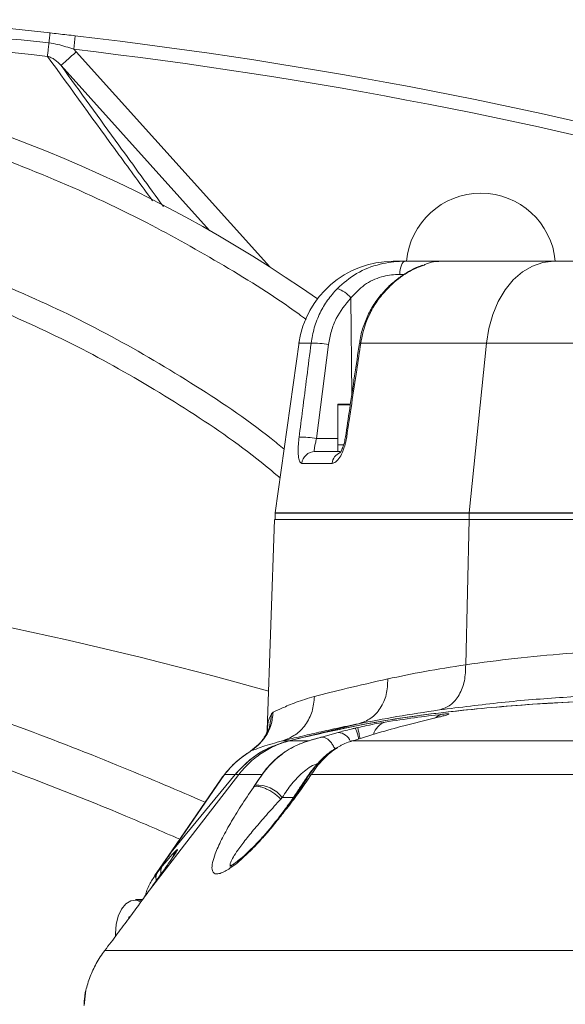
# Model space of a CAD drawing. Header units: millimetres. Extents: x 19214 to 26510, y -7957 to -532.
# Tile 27 of 150: x 21980 to 22060, y -5341 to -5196. Entities that reach past the tile are written whole.
import ezdxf

# ---------------------------------------------------------------- set-up
doc = ezdxf.new("R2010")
doc.units = ezdxf.units.MM
doc.header["$LTSCALE"] = 0.3175
doc.layers.add('1轮廓实线层', color=7, linetype='Continuous', lineweight=18)
doc.layers.add('7标注层', color=4, linetype='Continuous', lineweight=13)
doc.styles.add('标准汉字', font='gbenor.shx', dxfattribs={"bigfont": 'gbcbig.shx'})
doc.dimstyles.new('M1：18', dxfattribs={"dimscale": 18, "dimtxt": 3.5, "dimasz": 2.5, "dimexe": 2, "dimexo": 0, "dimgap": 1.5, "dimtad": 1, "dimdec": 1, "dimdsep": 46, "dimtxsty": '标准汉字', "dimcen": 5, "dimdle": 5, "dimclrd": 1, "dimclre": 1, "dimclrt": 256, "dimadec": 4, "dimazin": 2, "dimtfac": 1, "dimtdec": 1, "dimtmove": 0, "dimatfit": 3, "dimfxl": 1, "dimtolj": 1, "dimarcsym": 0})

# ---------------------------------------------------------------- blocks, each defined once
blk = doc.blocks.new('*D28')
at = {"layer": '7标注层', "color": 1, "lineweight": -2, "ltscale": 10, "transparency": 16777216}
blk.add_line((23129.59, -5056.03), (23514.89, -4946.81), dxfattribs=at)
at = {"layer": '7标注层', "color": 1, "transparency": 16777216}
blk.add_solid([(23516.93, -4954.03), (23512.84, -4939.6), (23558.18, -4934.54)], dxfattribs=at)
at = {"layer": 'Defpoints', "color": 0, "transparency": 16777216}
for p in [(23558.18, -4934.54), (21908.02, -5402.32)]:
    blk.add_point(p, dxfattribs=at)
at = {"layer": '7标注层', "transparency": 16777216, "insert": (23238.11, -4964.47), "char_height": 63, "attachment_point": 5, "rotation": 15.8268, "style": '标准汉字'}
blk.add_mtext('\\A1;R1715.2', dxfattribs=at)

msp = doc.modelspace()

# ---------------------------------------------------------------- linework, layer by layer
at = {"layer": '1轮廓实线层', "ltscale": 10}
for p, q in [((21988.1, -5200.141), (21988.33, -5198.154)), ((21988.1, -5200.141), (21988.462, -5200.514)), ((21988.462, -5200.514), (22016.94, -5232.142)), ((22008.096, -5226.795), (21986.237, -5202.518)), ((22036.898, -5231.322), (22042.091, -5231.322)), ((22058.729, -5231.322), (22082.601, -5231.322)), ((22036.75, -5233.253), (22036.067, -5233.253)), ((22028.863, -5236.71), (22029.019, -5250.93)), ((22021.257, -5243.224), (22017.732, -5268.303)), ((22025.6, -5243.582), (22023.838, -5257.392)), ((22046.315, -5268.303), (22048.819, -5243.374)), ((22072.694, -5243.374), (22048.819, -5243.374)), ((22026.944, -5252.422), (22026.944, -5258.322)), ((22028.735, -5252.422), (22026.944, -5252.422)), ((22027.044, -5252.322), (22028.792, -5252.322)), ((22023.838, -5257.392), (22026.944, -5257.392)), ((22026.944, -5258.322), (22026.944, -5259.322)), ((22026.944, -5258.322), (22027.76, -5258.322)), ((22027.774, -5258.322), (22026.944, -5258.322)), ((22027.175, -5259.322), (22026.944, -5259.322)), ((22017.732, -5268.381), (22017.732, -5269.322)), ((22083.304, -5268.303), (22046.315, -5268.303)), ((22046.315, -5269.322), (22046.315, -5268.381)), ((22083.304, -5268.381), (22046.315, -5268.381)), ((22017.661, -5269.322), (22016.579, -5300.288)), ((22045.783, -5290.663), (22046.315, -5269.322)), ((22083.304, -5269.322), (22046.315, -5269.322)), ((22017.444, -5297.639), (22017.187, -5297.899)), ((22030.026, -5299.35), (22020.527, -5301.658)), ((22024.399, -5301.353), (22026.998, -5300.628)), ((22029.676, -5299.949), (22028.91, -5300.142)), ((22029.51, -5300), (22029.917, -5299.906)), ((22029.917, -5299.907), (22029.676, -5299.949)), ((22019.741, -5301.857), (22018.814, -5301.857)), ((22019.286, -5302.038), (22019.741, -5301.857)), ((22019.741, -5301.857), (22020.527, -5301.658)), ((22019.79, -5301.857), (22019.741, -5301.857)), ((22020.527, -5301.658), (22019.79, -5301.857)), ((22024.399, -5301.353), (22022.654, -5301.857)), ((22014.048, -5303.453), (22014.081, -5303.422)), ((22012.387, -5306.807), (21999.226, -5323.854)), ((22002.435, -5318.247), (22011.85, -5306.807)), ((22010.285, -5306.807), (22002.435, -5318.247)), ((22011.85, -5306.807), (22010.285, -5306.807)), ((22012.387, -5306.807), (22011.85, -5306.807)), ((22014.562, -5308.668), (22015.818, -5306.807)), ((22009.809, -5307.446), (22001.984, -5318.849)), ((22014.534, -5308.711), (22014.562, -5308.668)), ((22014.563, -5308.668), (22014.774, -5308.363)), ((22018.784, -5310.196), (22018.573, -5310.428)), ((22018.784, -5310.196), (22020.422, -5310.196)), ((22018.925, -5312.307), (22019.074, -5312.27)), ((22002.435, -5318.247), (22000.46, -5321.126)), ((22002.017, -5318.859), (22002.435, -5318.247)), ((22002.435, -5318.247), (22002.03, -5318.879)), ((22001.99, -5318.841), (21999.998, -5321.743)), ((22000.46, -5321.126), (22001.175, -5320.256)), ((21998.249, -5325.196), (21997.189, -5325.196)), ((21996.268, -5327.719), (21996.153, -5328.058)), ((21994.228, -5330.196), (21994.237, -5330.59)), ((21989.883, -5338.56), (21989.628, -5340.775))]:
    msp.add_line(p, q, dxfattribs=at)
at = {"layer": '1轮廓实线层', "lineweight": 20, "ltscale": 10}
for points in [[(22036.898, -5231.322), (22036.74, -5231.359), (22036.587, -5231.468), (22036.445, -5231.645), (22036.321, -5231.884), (22036.217, -5232.175), (22036.138, -5232.509), (22036.088, -5232.872), (22036.067, -5233.253)], [(22058.729, -5231.322), (22057.144, -5231.499), (22055.6, -5232.024), (22054.134, -5232.885), (22052.784, -5234.06), (22051.585, -5235.519), (22050.565, -5237.226), (22049.752, -5239.136), (22049.165, -5241.203), (22048.819, -5243.374)], [(22034.408, -5235.211), (22034.291, -5235.209), (22034.252, -5235.232)], [(22028.09, -5257.168), (22028.09, -5257.167), (22028.137, -5257.169), (22028.268, -5257.184)], [(22021.526, -5308.571), (22021.62, -5308.465), (22021.804, -5308.361)], [(22000.016, -5321.869), (22000.46, -5321.126), (22000.46, -5321.126)], [(21997.998, -5325.536), (21997.305, -5325.307), (21996.522, -5325.398), (21995.783, -5325.845), (21995.142, -5326.615), (21994.647, -5327.65), (21994.335, -5328.874), (21994.228, -5330.196)], [(21997.189, -5325.196), (21997.39, -5325.207), (21998.042, -5325.411)]]:
    msp.add_lwpolyline(points, dxfattribs=at)
for centre, radius, start, end in [((21908.165, -5889.522), 696, 83.694065, 87.306224), ((21908.165, -5889.522), 694.519, 83.694066, 87.306224), ((21908.165, -5889.522), 692.536, 83.694064, 96.305936), ((21908.165, -5889.522), 696, 74.660259, 83.385986), ((21908.165, -5889.522), 694, 74.660259, 83.385986), ((21908.016, -5402.322), 202.054, 54.98275, 80.7931), ((22048.016, -5232.322), 11, 5.21591, 174.78409), ((22035.1, -5245.322), 14, 89.99199, 171.96262), ((22025.963, -5238.845), 3.601, 36.36894, 75.69631), ((22023.318, -5255.76), 12.39, 79.38641, 91.34623), ((22030.183, -5243.985), 0.629, 76.3654, 93.24779), ((22027.044, -5252.422), 0.1, 90, 180), ((22021.545, -5269.718), 12.537, 79.45859, 91.2635), ((22023.598, -5261.284), 1.962, 90.70654, 172.97962), ((22028.085, -5261.264), 1.975, 113.65002, 173.59391), ((21851.26, -5884.755), 612.973, 74.332157, 90.875987), ((22042.787, -5300.025), 2.113, 102.41735, 132.00338), ((22034.623, -5301.453), 2.445, 106.37963, 167.46126), ((22026.85, -5302.745), 2.123, 22.13873, 86.00441), ((22014.981, -5313.214), 4.856, 38.43162, 92.43269), ((22005.464, -5319.709), 2.866, 142.8051, 164.56992), ((22002.551, -5321.154), 1.642, 146.86411, 191.17719)]:
    msp.add_arc(centre, radius, start, end, dxfattribs=at)
at = {"layer": '1轮廓实线层', "ltscale": 10}
for centre, major_axis, ratio, start_param, end_param in [((22000.335, -5321.757), (3.185, 4.029), 0.0560751, 0.3996324, 1.2335872), ((21994.963, -5328.758), (9.19, 12.237), 0.0334576, 5.1496817, 5.7318091)]:
    msp.add_ellipse(centre, major_axis=major_axis, ratio=ratio, start_param=start_param, end_param=end_param, dxfattribs=at)
for points in [[(21984.449, -5199.205), (21984.471, -5199.001), (21984.516, -5198.593), (21984.569, -5198.118), (21984.605, -5197.795), (21984.609, -5197.754), (21984.611, -5197.733)], [(21986.237, -5202.518), (21986.285, -5202.475), (21986.381, -5202.388), (21986.902, -5201.919), (21987.62, -5201.273), (21988.182, -5200.767), (21988.462, -5200.514)]]:
    msp.add_open_spline(points, degree=3, dxfattribs=at)
for points, knots in [([(21984.611, -5197.733), (21985.021, -5197.779), (21986.261, -5197.916), (21987.5, -5198.059), (21988.33, -5198.154)], [0, 0, 0, 0, 23239.4673478, 70447.3490084, 70447.3490084, 70447.3490084, 70447.3490084]), ([(21984.231, -5201.177), (21984.246, -5201.041), (21984.276, -5200.768), (21984.35, -5200.099), (21984.412, -5199.542), (21984.446, -5199.234), (21984.449, -5199.205)], [0, 0, 0, 0, 40249.6135984, 80499.2271968, 120748.8407952, 124881.7102951, 124881.7102951, 124881.7102951, 124881.7102951]), ([(21988.1, -5200.141), (21987.335, -5199.876), (21986.142, -5199.462), (21984.896, -5199.273), (21984.449, -5199.205)], [0, 0, 0, 0, 45189.3405859, 70446.3463697, 70446.3463697, 70446.3463697, 70446.3463697]), ([(21986.237, -5202.518), (21986.237, -5202.518), (21985.966, -5202.2), (21985.508, -5201.777), (21984.799, -5201.366), (21984.424, -5201.226), (21984.231, -5201.177), (21984.231, -5201.177)], [0, 0, 0, 0, 3.5052217, 80106.5487444, 117413.7886254, 154094.9430591, 154098.4482809, 154098.4482809, 154098.4482809, 154098.4482809]), ([(21984.231, -5201.177), (21987.718, -5205.98), (21992.819, -5213.005), (21998.05, -5220.164), (21999.704, -5222.429)], [0, 0, 0, 0, 48159.2032626, 70436.7773824, 70436.7773824, 70436.7773824, 70436.7773824]), ([(22001.302, -5223.28), (21999.106, -5220.261), (21994.031, -5213.286), (21989.058, -5206.415), (21986.237, -5202.518)], [0, 0, 0, 0, 30499.0309182, 70478.3124832, 70478.3124832, 70478.3124832, 70478.3124832]), ([(22022.328, -5239.91), (22021.955, -5239.631), (22018.081, -5236.733), (22010.258, -5231.902), (21998.01, -5225.009), (21984.431, -5218.73), (21969.642, -5213.273), (21954.777, -5209), (21944.754, -5207.148), (21939.8, -5206.233)], [0, 0, 0, 0, 3244.5077921, 33660.7683186, 63833.1667952, 101027.5063698, 137594.8013846, 173438.7876851, 208475.6800557, 208475.6800557, 208475.6800557, 208475.6800557]), ([(21939.8, -5223.711), (21944.316, -5224.618), (21953.411, -5226.444), (21966.822, -5230.52), (21980.049, -5235.616), (21992.966, -5241.791), (22005.368, -5249.089), (22014.087, -5254.854), (22018.423, -5258.436), (22019.046, -5258.951)], [0, 0, 0, 0, 32803.9142657, 66071.4047806, 99729.9443275, 133739.4855709, 167940.6738022, 202247.0584735, 208012.4235802, 208012.4235802, 208012.4235802, 208012.4235802]), ([(22018.454, -5263.169), (22017.327, -5262.233), (22012.642, -5258.339), (22003.719, -5252.356), (21991.763, -5245.297), (21979.248, -5239.251), (21966.308, -5234.204), (21953.023, -5230.109), (21943.95, -5228.268), (21939.413, -5227.348)], [0, 0, 0, 0, 10441.533468, 43429.4052233, 76417.2769787, 109405.148734, 142393.0204893, 175380.8922447, 208368.764, 208368.764, 208368.764, 208368.764]), ([(22026.853, -5235.356), (22027.768, -5234.553), (22029.6, -5232.947), (22033.051, -5231.651), (22035.539, -5231.334), (22036.743, -5231.324), (22036.898, -5231.322)], [0, 0, 0, 0, 41274.9750333, 82583.7844185, 119795.5028456, 125313.6670016, 125313.6670016, 125313.6670016, 125313.6670016]), ([(22035.14, -5231.322), (22035.185, -5231.322), (22035.278, -5231.322), (22036.351, -5231.322), (22036.898, -5231.322)], [0, 0, 0, 0, 34640.2443213, 70718.7645514, 70718.7645514, 70718.7645514, 70718.7645514]), ([(22042.325, -5231.322), (22041.65, -5231.326), (22040.845, -5231.33), (22039.814, -5231.8), (22039.648, -5231.876)], [0, 0, 0, 0, 59351.681266, 70741.7085739, 70741.7085739, 70741.7085739, 70741.7085739]), ([(22042.325, -5231.322), (22042.512, -5231.322), (22043.644, -5231.322), (22045.975, -5231.322), (22049.68, -5231.322), (22053.892, -5231.322), (22057.113, -5231.322), (22058.729, -5231.322)], [0, 0, 0, 0, 7169.0283184, 43422.685456, 79928.090614, 117227.5845427, 154801.457554, 154801.457554, 154801.457554, 154801.457554]), ([(22039.491, -5231.877), (22039.214, -5231.971), (22038.468, -5232.227), (22037.198, -5232.9), (22035.757, -5233.894), (22034.759, -5234.689), (22034.296, -5235.197), (22034.257, -5235.24)], [0, 0, 0, 0, 24509.4494074, 66231.2347726, 107700.6422619, 150749.9584916, 154695.2401745, 154695.2401745, 154695.2401745, 154695.2401745]), ([(22039.648, -5231.876), (22038.938, -5232.146), (22037.38, -5232.738), (22035.559, -5234.1), (22034.589, -5235.037), (22034.408, -5235.211)], [0, 0, 0, 0, 40534.5745062, 88967.4319924, 100033.9310364, 100033.9310364, 100033.9310364, 100033.9310364]), ([(22036.067, -5233.253), (22035.954, -5233.254), (22035.093, -5233.262), (22033.276, -5233.529), (22030.757, -5234.685), (22029.503, -5236.026), (22028.863, -5236.71)], [0, 0, 0, 0, 5521.370995, 42130.8905303, 82896.2210394, 125346.7828391, 125346.7828391, 125346.7828391, 125346.7828391]), ([(22023.027, -5243.374), (22023.161, -5242.611), (22023.433, -5241.064), (22024.291, -5238.938), (22025.413, -5236.987), (22026.369, -5235.904), (22026.853, -5235.356)], [0, 0, 0, 0, 31812.4505154, 64550.7768308, 94521.4943941, 125252.0333626, 125252.0333626, 125252.0333626, 125252.0333626]), ([(22034.261, -5235.242), (22033.832, -5235.693), (22032.926, -5236.643), (22031.815, -5238.343), (22030.928, -5240.243), (22030.373, -5241.936), (22030.234, -5242.997), (22030.186, -5243.363)], [0, 0, 0, 0, 31426.4155787, 66311.3025704, 101397.8561803, 136228.7942346, 154623.8120723, 154623.8120723, 154623.8120723, 154623.8120723]), ([(22034.408, -5235.211), (22033.894, -5235.774), (22032.85, -5236.916), (22031.369, -5239.423), (22030.603, -5241.666), (22030.361, -5243.186), (22030.332, -5243.374)], [0, 0, 0, 0, 31255.2782281, 63412.8117653, 117681.7994964, 125317.4001611, 125317.4001611, 125317.4001611, 125317.4001611]), ([(22028.863, -5236.71), (22028.085, -5237.677), (22026.9, -5239.153), (22025.956, -5241.588), (22025.72, -5242.911), (22025.6, -5243.582)], [0, 0, 0, 0, 48381.4395715, 73797.6550748, 99953.3799279, 99953.3799279, 99953.3799279, 99953.3799279]), ([(22023.027, -5243.374), (22022.544, -5243.374), (22021.629, -5243.374), (22021.175, -5243.374), (22021.272, -5243.374), (22021.288, -5243.374)], [0, 0, 0, 0, 48412.0087395, 91699.6791567, 99931.299137, 99931.299137, 99931.299137, 99931.299137]), ([(22021.268, -5257.184), (22021.436, -5255.865), (22022.021, -5251.262), (22022.608, -5246.659), (22023.027, -5243.374)], [0, 0, 0, 0, 20233.5020152, 70640.8625201, 70640.8625201, 70640.8625201, 70640.8625201]), ([(22030.148, -5243.357), (22029.667, -5246.579), (22028.979, -5251.183), (22028.297, -5255.787), (22028.092, -5257.168)], [0, 0, 0, 0, 49458.7271168, 70655.314928, 70655.314928, 70655.314928, 70655.314928]), ([(22030.332, -5243.374), (22030.134, -5244.692), (22029.445, -5249.296), (22028.758, -5253.899), (22028.268, -5257.184)], [0, 0, 0, 0, 20242.8806762, 70667.8756034, 70667.8756034, 70667.8756034, 70667.8756034]), ([(22048.819, -5243.374), (22046.997, -5243.374), (22043.34, -5243.374), (22038.466, -5243.374), (22034.022, -5243.374), (22031.565, -5243.374), (22030.332, -5243.374)], [0, 0, 0, 0, 30788.7876746, 61791.263642, 93467.8203418, 125377.3135677, 125377.3135677, 125377.3135677, 125377.3135677]), ([(22021.651, -5261.044), (22021.549, -5261), (22021.344, -5260.912), (22021.168, -5260.229), (22021.108, -5259.217), (22021.159, -5258.131), (22021.24, -5257.429), (22021.268, -5257.184)], [0, 0, 0, 0, 33951.6856957, 67747.151398, 101803.8354992, 136100.08177, 154525.5449265, 154525.5449265, 154525.5449265, 154525.5449265]), ([(22023.838, -5257.392), (22023.806, -5257.515), (22023.714, -5257.868), (22023.59, -5258.407), (22023.503, -5258.911), (22023.484, -5259.254), (22023.544, -5259.3), (22023.574, -5259.322)], [0, 0, 0, 0, 18612.0134276, 53456.0287181, 87890.6859334, 121492.0456275, 154553.4701349, 154553.4701349, 154553.4701349, 154553.4701349]), ([(22028.268, -5257.184), (22028.18, -5257.638), (22028.005, -5258.547), (22027.53, -5259.73), (22026.972, -5260.599), (22026.48, -5260.998), (22026.211, -5261.033), (22026.122, -5261.044)], [0, 0, 0, 0, 34085.9532756, 68324.0274054, 102966.7381994, 137583.8815827, 154585.8168062, 154585.8168062, 154585.8168062, 154585.8168062]), ([(22028.083, -5257.166), (22028.04, -5257.426), (22027.945, -5257.987), (22027.698, -5258.724), (22027.454, -5259.245), (22027.264, -5259.518), (22027.248, -5259.531), (22027.242, -5259.537)], [0, 0, 0, 0, 33601.6071833, 72689.8724128, 106811.9975351, 134127.7338929, 154597.4362013, 154597.4362013, 154597.4362013, 154597.4362013]), ([(22023.574, -5259.322), (22024.173, -5259.322), (22025.203, -5259.322), (22026.652, -5259.322), (22027.257, -5259.322)], [0, 0, 0, 0, 41134.4429952, 70660.4921275, 70660.4921275, 70660.4921275, 70660.4921275]), ([(22026.122, -5261.044), (22025.63, -5261.044), (22023.855, -5261.044), (22022.576, -5261.044), (22021.651, -5261.044)], [0, 0, 0, 0, 19585.6104099, 70655.7473118, 70655.7473118, 70655.7473118, 70655.7473118]), ([(22046.315, -5268.303), (22043.745, -5268.303), (22038.604, -5268.303), (22032.168, -5268.303), (22026.78, -5268.303), (22022.579, -5268.303), (22019.648, -5268.303), (22017.969, -5268.303), (22017.88, -5268.303), (22017.841, -5268.303)], [0, 0, 0, 0, 30809.4768733, 61618.9378904, 92428.4139716, 123237.9199749, 154047.3048243, 184856.4571659, 209092.5264783, 209092.5264783, 209092.5264783, 209092.5264783]), ([(22046.315, -5268.381), (22044.004, -5268.381), (22039.381, -5268.381), (22033.463, -5268.381), (22028.37, -5268.381), (22024.225, -5268.381), (22021.059, -5268.381), (22018.942, -5268.381), (22017.831, -5268.381), (22017.845, -5268.381), (22017.851, -5268.381)], [0, 0, 0, 0, 30947.1730777, 61894.3402411, 92841.5017734, 123788.7069977, 154735.8704543, 185130.6984572, 215525.3365194, 234404.5156111, 234404.5156111, 234404.5156111, 234404.5156111]), ([(22046.315, -5268.381), (22046.314, -5268.367), (22046.312, -5268.341), (22046.314, -5268.315), (22046.315, -5268.303)], [0, 0, 0, 0, 39629.7087058, 70779.3899156, 70779.3899156, 70779.3899156, 70779.3899156]), ([(22046.315, -5269.322), (22043.739, -5269.322), (22038.588, -5269.322), (22032.137, -5269.322), (22026.736, -5269.322), (22022.524, -5269.322), (22019.584, -5269.322), (22017.896, -5269.322), (22017.806, -5269.322), (22017.765, -5269.322)], [0, 0, 0, 0, 30757.4654176, 61514.9156045, 92272.3811615, 123029.8766964, 153787.2510113, 184544.3927155, 209091.6722444, 209091.6722444, 209091.6722444, 209091.6722444]), ([(22007.441, -5310.897), (22003.424, -5309.177), (21994.302, -5305.269), (21980.084, -5299.766), (21964.907, -5294.324), (21949.037, -5289.176), (21932.796, -5284.496), (21916.28, -5280.406), (21900.337, -5277.12), (21884.858, -5274.598), (21869.876, -5272.868), (21855.455, -5271.87), (21846.396, -5271.859), (21841.889, -5271.853)], [0, 0, 0, 0, 20781.6549321, 47191.0136576, 74383.6333637, 101043.7238278, 132353.4568538, 163133.9769393, 193403.6540902, 223884.9325305, 254695.9081036, 285191.1019637, 315397.0931463, 315397.0931463, 315397.0931463, 315397.0931463]), ([(21891.899, -5281.95), (21897.307, -5282.948), (21908.117, -5284.944), (21924.937, -5288.961), (21942.142, -5293.73), (21959.742, -5299.308), (21977.634, -5305.707), (21992.317, -5311.385), (22001.052, -5315.19), (22003.703, -5316.344)], [0, 0, 0, 0, 32219.2048042, 64409.7127584, 96613.7350878, 128873.3752887, 161230.4661436, 193335.1958222, 207321.3056592, 207321.3056592, 207321.3056592, 207321.3056592]), ([(22082.851, -5287.97), (22080.388, -5288.034), (22075.465, -5288.161), (22068.032, -5288.504), (22060.537, -5289.011), (22053.102, -5289.697), (22048.181, -5290.346), (22045.783, -5290.663)], [0, 0, 0, 0, 30888.1414336, 61727.9138076, 93177.0205598, 124855.2620032, 154965.3460905, 154965.3460905, 154965.3460905, 154965.3460905]), ([(22045.783, -5290.663), (22043.725, -5290.991), (22039.594, -5291.652), (22036.085, -5292.386), (22034.323, -5292.755)], [0, 0, 0, 0, 35215.4573099, 70731.148441, 70731.148441, 70731.148441, 70731.148441]), ([(22041.915, -5297.325), (22042.473, -5297.136), (22043.59, -5296.759), (22044.875, -5295.191), (22045.713, -5293.102), (22045.759, -5291.476), (22045.783, -5290.663)], [0, 0, 0, 0, 31363.2617396, 62726.4661092, 94089.6651236, 125452.9260148, 125452.9260148, 125452.9260148, 125452.9260148]), ([(22023.51, -5295.346), (22025.019, -5294.958), (22028.037, -5294.181), (22032.226, -5293.231), (22034.323, -5292.755)], [0, 0, 0, 0, 35310.512305, 70671.5100959, 70671.5100959, 70671.5100959, 70671.5100959]), ([(22034.323, -5292.755), (22034.287, -5293.537), (22034.215, -5295.101), (22033.284, -5297.132), (22031.873, -5298.696), (22030.642, -5299.132), (22030.026, -5299.35)], [0, 0, 0, 0, 31334.5554457, 62669.0648556, 94003.5768105, 125338.1363811, 125338.1363811, 125338.1363811, 125338.1363811]), ([(22078.131, -5294.719), (22072.129, -5294.905), (22063.092, -5295.184), (22051.024, -5296.157), (22044.956, -5296.935), (22041.915, -5297.325)], [0, 0, 0, 0, 49716.9106122, 74859.4405725, 100128.6309074, 100128.6309074, 100128.6309074, 100128.6309074]), ([(22017.444, -5297.639), (22017.854, -5297.457), (22018.676, -5297.091), (22020.708, -5296.18), (22022.575, -5295.624), (22023.51, -5295.346)], [0, 0, 0, 0, 33176.0873413, 66481.5367953, 99914.3208401, 99914.3208401, 99914.3208401, 99914.3208401]), ([(22018.814, -5301.857), (22019.467, -5301.604), (22020.774, -5301.098), (22022.283, -5299.54), (22023.312, -5297.579), (22023.444, -5296.09), (22023.51, -5295.346)], [0, 0, 0, 0, 31307.9975571, 62616.604107, 93925.195024, 125233.1517515, 125233.1517515, 125233.1517515, 125233.1517515]), ([(22149.635, -5301.857), (22145.907, -5300.989), (22138.45, -5299.251), (22127.197, -5297.642), (22114.398, -5296.431), (22100.057, -5295.703), (22084.182, -5295.496), (22069.612, -5295.77), (22056.349, -5296.357), (22044.387, -5297.386), (22032.428, -5298.969), (22024.494, -5300.761), (22020.527, -5301.658)], [0, 0, 0, 0, 25297.8866674, 50608.456733, 75915.0710849, 111495.5073768, 147081.6695062, 182665.4953166, 209482.3804989, 236297.7122216, 263207.7646407, 290114.2969346, 290114.2969346, 290114.2969346, 290114.2969346]), ([(22020.527, -5301.658), (22024.294, -5300.802), (22031.83, -5299.089), (22043.2, -5297.522), (22056.475, -5296.319), (22071.657, -5295.656), (22088.147, -5295.56), (22104.05, -5295.871), (22117.638, -5296.671), (22129.483, -5297.945), (22139.588, -5299.492), (22146.286, -5301.069), (22149.635, -5301.857)], [0, 0, 0, 0, 25500.3374921, 51013.3441691, 76522.5357367, 114715.7002436, 152911.202811, 187180.0597991, 221446.4456113, 244134.9874333, 266826.9467794, 289509.5655053, 289509.5655053, 289509.5655053, 289509.5655053]), ([(22017.444, -5297.639), (22017.372, -5298.284), (22017.227, -5299.573), (22016.218, -5301.708), (22014.914, -5302.75), (22014.118, -5303.386)], [0, 0, 0, 0, 28026.7791205, 56053.7891166, 99886.9375007, 99886.9375007, 99886.9375007, 99886.9375007]), ([(22016.142, -5301.349), (22016.193, -5301.283), (22016.591, -5300.771), (22017.015, -5299.591), (22017.13, -5298.463), (22017.187, -5297.899)], [0, 0, 0, 0, 6829.6011398, 53363.8653595, 99897.9274839, 99897.9274839, 99897.9274839, 99897.9274839]), ([(22016.641, -5300.29), (22016.635, -5300.009), (22016.616, -5299.058), (22016.951, -5298.378), (22017.187, -5297.899)], [0, 0, 0, 0, 20847.3490816, 70619.8289021, 70619.8289021, 70619.8289021, 70619.8289021]), ([(22041.915, -5297.325), (22039.779, -5297.643), (22035.488, -5298.282), (22031.852, -5298.993), (22030.026, -5299.35)], [0, 0, 0, 0, 35197.4682206, 70708.9581559, 70708.9581559, 70708.9581559, 70708.9581559]), ([(22033.934, -5299.107), (22035.371, -5298.889), (22038.17, -5298.464), (22040.971, -5298.126), (22042.333, -5297.962)], [0, 0, 0, 0, 36338.8364154, 70725.7031218, 70725.7031218, 70725.7031218, 70725.7031218]), ([(22042.333, -5297.962), (22042.437, -5297.95), (22042.853, -5297.904), (22043.228, -5297.887), (22043.346, -5297.936), (22043.041, -5298.063), (22042.274, -5298.269), (22041.588, -5298.431), (22041.333, -5298.491)], [0, 0, 0, 0, 13012.2870297, 51650.7661464, 75989.7005128, 115637.9809249, 156180.57401, 180139.3819301, 180139.3819301, 180139.3819301, 180139.3819301]), ([(22030.026, -5299.35), (22028.92, -5299.58), (22026.706, -5300.039), (22023.766, -5300.695), (22021.087, -5301.314), (22019.572, -5301.676), (22018.814, -5301.857)], [0, 0, 0, 0, 31271.3723273, 62573.8414147, 93902.1227639, 125251.443366, 125251.443366, 125251.443366, 125251.443366]), ([(22041.333, -5298.491), (22039.78, -5298.867), (22035.706, -5299.853), (22031.668, -5301.054), (22029.182, -5301.857), (22029.182, -5301.857)], [0, 0, 0, 0, 26953.4510045, 70711.756226, 70712.0257353, 70712.0257353, 70712.0257353, 70712.0257353]), ([(22029.917, -5299.907), (22030.348, -5299.811), (22031.333, -5299.592), (22032.793, -5299.299), (22033.554, -5299.171), (22033.934, -5299.107)], [0, 0, 0, 0, 28044.6767979, 64081.5713667, 100009.4252666, 100009.4252666, 100009.4252666, 100009.4252666]), ([(22042.61, -5298.156), (22042.61, -5298.156), (22042.611, -5298.156), (22042.43, -5298.212), (22042.015, -5298.32), (22041.544, -5298.436), (22041.177, -5298.519), (22041.105, -5298.536)], [0, 0, 0, 0, 12970.0596146, 44478.5001337, 88141.0258881, 141843.5063577, 154784.1981972, 154784.1981972, 154784.1981972, 154784.1981972]), ([(22016.574, -5300.337), (22016.578, -5300.377), (22016.587, -5300.463), (22016.311, -5301.051), (22016.166, -5301.36)], [0, 0, 0, 0, 33473.9000972, 70618.3794627, 70618.3794627, 70618.3794627, 70618.3794627]), ([(22026.998, -5300.628), (22027.278, -5300.553), (22027.875, -5300.394), (22028.551, -5300.229), (22028.91, -5300.142)], [0, 0, 0, 0, 33141.6473681, 70679.3216546, 70679.3216546, 70679.3216546, 70679.3216546]), ([(22028.91, -5300.142), (22029.01, -5300.118), (22029.21, -5300.071), (22029.41, -5300.024), (22029.51, -5300)], [0, 0, 0, 0, 35291.8874177, 70687.9845372, 70687.9845372, 70687.9845372, 70687.9845372]), ([(22029.51, -5300), (22029.541, -5300.039), (22029.602, -5300.118), (22029.781, -5300.65), (22029.938, -5301.179), (22030.031, -5301.544), (22030.046, -5301.603)], [0, 0, 0, 0, 39289.3500495, 78578.7001012, 117868.0501044, 125324.2542001, 125324.2542001, 125324.2542001, 125324.2542001]), ([(22029.917, -5299.906), (22029.924, -5299.964), (22029.938, -5300.08), (22030.064, -5300.698), (22030.191, -5301.284), (22030.248, -5301.543)], [0, 0, 0, 0, 35813.5708388, 71627.1416776, 100001.7195164, 100001.7195164, 100001.7195164, 100001.7195164]), ([(22019.741, -5301.857), (22018.845, -5302.138), (22017.014, -5302.713), (22014.313, -5304.25), (22012.674, -5305.951), (22011.85, -5306.807)], [0, 0, 0, 0, 32197.4843562, 65812.0131603, 99877.4789753, 99877.4789753, 99877.4789753, 99877.4789753]), ([(22019.79, -5301.857), (22019.07, -5302.089), (22017.63, -5302.553), (22015.655, -5303.683), (22013.855, -5305.077), (22012.876, -5306.231), (22012.387, -5306.807)], [0, 0, 0, 0, 31295.9438235, 62588.7142261, 93881.4846256, 125177.428497, 125177.428497, 125177.428497, 125177.428497]), ([(22016.166, -5301.361), (22015.881, -5301.762), (22015.312, -5302.561), (22014.471, -5303.138), (22014.051, -5303.425)], [0, 0, 0, 0, 35394.6176912, 70608.3616266, 70608.3616266, 70608.3616266, 70608.3616266]), ([(22018.814, -5301.857), (22017.768, -5302.158), (22015.666, -5302.762), (22014.636, -5303.177), (22014.118, -5303.386)], [0, 0, 0, 0, 35144.2019786, 70610.5422389, 70610.5422389, 70610.5422389, 70610.5422389]), ([(22014.774, -5308.363), (22015.293, -5307.588), (22016.338, -5306.027), (22018.347, -5304.017), (22020.743, -5302.475), (22022.9, -5301.784), (22024.128, -5301.431), (22024.485, -5301.329)], [0, 0, 0, 0, 33561.6869108, 67585.9416884, 102740.1664238, 139444.5877808, 154470.5209094, 154470.5209094, 154470.5209094, 154470.5209094]), ([(22015.818, -5306.807), (22016.088, -5306.443), (22016.639, -5305.696), (22017.663, -5304.653), (22018.832, -5303.697), (22020.096, -5302.903), (22021.374, -5302.278), (22022.227, -5301.997), (22022.654, -5301.857)], [0, 0, 0, 0, 28061.4400234, 57412.7739587, 89930.6691154, 121348.6853925, 150573.8048069, 179782.3475322, 179782.3475322, 179782.3475322, 179782.3475322]), ([(22022.654, -5301.857), (22021.962, -5301.857), (22020.578, -5301.857), (22020.052, -5301.857), (22019.79, -5301.857)], [0, 0, 0, 0, 35319.9902889, 70639.9750225, 70639.9750225, 70639.9750225, 70639.9750225]), ([(22024.485, -5301.328), (22024.6, -5301.32), (22024.831, -5301.303), (22025.203, -5301.44), (22025.574, -5301.689), (22025.932, -5302.05), (22026.252, -5302.51), (22026.457, -5302.862), (22026.534, -5303.063), (22026.537, -5303.072)], [0, 0, 0, 0, 34620.3396223, 69240.671502, 103860.9956378, 138481.312029, 173101.6206745, 207721.9215737, 209195.727826, 209195.727826, 209195.727826, 209195.727826]), ([(22029.22, -5301.829), (22028.981, -5301.908), (22028.402, -5302.101), (22027.732, -5302.369), (22027.339, -5302.599), (22027.273, -5302.638)], [0, 0, 0, 0, 36644.7358485, 89225.7986852, 99985.0297359, 99985.0297359, 99985.0297359, 99985.0297359]), ([(22074.689, -5301.857), (22071.308, -5301.857), (22064.546, -5301.857), (22055.502, -5301.857), (22047.351, -5301.857), (22040.229, -5301.857), (22034.048, -5301.857), (22030.804, -5301.857), (22029.182, -5301.857)], [0, 0, 0, 0, 30175.1574078, 60350.023755, 90524.2512951, 120385.9233006, 150248.2193264, 180110.8264378, 180110.8264378, 180110.8264378, 180110.8264378]), ([(22014.067, -5303.44), (22013.184, -5304.041), (22011.55, -5305.152), (22010.357, -5306.724), (22009.809, -5307.446)], [0, 0, 0, 0, 38153.1698955, 70584.873103, 70584.873103, 70584.873103, 70584.873103]), ([(22014.118, -5303.386), (22013.4, -5303.867), (22011.965, -5304.83), (22010.845, -5306.148), (22010.285, -5306.807)], [0, 0, 0, 0, 35292.2814206, 70588.5168361, 70588.5168361, 70588.5168361, 70588.5168361]), ([(22011.85, -5306.807), (22012.498, -5306.119), (22013.805, -5304.731), (22015.647, -5303.428), (22016.835, -5303.001), (22017.263, -5302.847)], [0, 0, 0, 0, 38574.2830227, 77818.1173466, 99870.8645026, 99870.8645026, 99870.8645026, 99870.8645026]), ([(22027.281, -5302.653), (22027.141, -5302.717), (22026.509, -5303.009), (22025.436, -5303.766), (22024.166, -5304.95), (22022.979, -5306.396), (22022.127, -5307.64), (22021.641, -5308.395), (22021.529, -5308.57)], [0, 0, 0, 0, 10395.9085777, 47028.1799237, 84034.8356167, 122118.3279336, 166532.5983841, 179871.7135706, 179871.7135706, 179871.7135706, 179871.7135706]), ([(22026.907, -5302.869), (22026.691, -5303.001), (22025.878, -5303.498), (22024.552, -5304.585), (22023.05, -5306.34), (22022.228, -5307.674), (22021.804, -5308.361)], [0, 0, 0, 0, 13025.1513412, 48968.634538, 85945.3106617, 125268.0320677, 125268.0320677, 125268.0320677, 125268.0320677]), ([(22023.053, -5306.807), (22023.331, -5306.406), (22023.888, -5305.599), (22024.81, -5304.56), (22025.807, -5303.622), (22026.535, -5303.124), (22026.907, -5302.869)], [0, 0, 0, 0, 30300.3341909, 60884.6806051, 92352.3234959, 125268.2361836, 125268.2361836, 125268.2361836, 125268.2361836]), ([(22024.016, -5305.191), (22023.935, -5305.219), (22023.14, -5305.493), (22021.796, -5306.452), (22020.132, -5308.151), (22019.238, -5309.507), (22018.784, -5310.196)], [0, 0, 0, 0, 4682.2014902, 45817.5592632, 84925.0441705, 125243.6734687, 125243.6734687, 125243.6734687, 125243.6734687]), ([(22015.818, -5306.807), (22014.98, -5306.807), (22013.304, -5306.807), (22012.692, -5306.807), (22012.387, -5306.807)], [0, 0, 0, 0, 35300.2459293, 70600.4843383, 70600.4843383, 70600.4843383, 70600.4843383]), ([(22023.053, -5306.807), (22022.551, -5307.555), (22021.546, -5309.049), (22020.174, -5310.892), (22019.327, -5311.953), (22019.074, -5312.27)], [0, 0, 0, 0, 41193.5310946, 82401.7650808, 99916.7234218, 99916.7234218, 99916.7234218, 99916.7234218]), ([(22068.428, -5306.807), (22065.118, -5306.807), (22058.498, -5306.807), (22049.599, -5306.807), (22041.507, -5306.807), (22034.359, -5306.807), (22028.082, -5306.807), (22024.729, -5306.807), (22023.053, -5306.807)], [0, 0, 0, 0, 30005.2927578, 60010.54903, 90015.831397, 120021.1747136, 150026.5707496, 180031.986176, 180031.986176, 180031.986176, 180031.986176]), ([(22019.074, -5312.27), (22018.624, -5312.856), (22017.725, -5314.027), (22016.348, -5315.661), (22015.005, -5317.139), (22013.429, -5318.732), (22011.706, -5320.231), (22010.301, -5321.13), (22009.434, -5321.446), (22008.725, -5321.451), (22008.379, -5320.914), (22008.478, -5319.816), (22008.925, -5318.374), (22009.786, -5316.455), (22011.084, -5314.077), (22012.655, -5311.494), (22013.907, -5309.639), (22014.534, -5308.711)], [0, 0, 0, 0, 21958.8814004, 43898.1605791, 63017.0570529, 82116.3223713, 114577.6877367, 143575.1233749, 162632.6023551, 181711.2894321, 219413.0567309, 248445.0047192, 277516.5001554, 315660.7455053, 353830.0117122, 390443.0778048, 427029.0879198, 427029.0879198, 427029.0879198, 427029.0879198]), ([(22018.573, -5310.428), (22018.414, -5310.277), (22018.096, -5309.974), (22017.53, -5309.551), (22016.936, -5309.179), (22016.338, -5308.879), (22015.77, -5308.667), (22015.265, -5308.557), (22014.841, -5308.546), (22014.655, -5308.627), (22014.562, -5308.668)], [0, 0, 0, 0, 29293.9765843, 58587.8787844, 87881.7066018, 117175.4600377, 146469.1390935, 175762.7437704, 205056.2740693, 234349.7299914, 234349.7299914, 234349.7299914, 234349.7299914]), ([(22021.517, -5308.566), (22021.404, -5308.741), (22020.887, -5309.543), (22020.036, -5310.797), (22019.236, -5311.871), (22018.917, -5312.299)], [0, 0, 0, 0, 14429.2757738, 65865.746122, 99923.5602792, 99923.5602792, 99923.5602792, 99923.5602792]), ([(22021.804, -5308.361), (22021.382, -5309.002), (22020.531, -5310.295), (22019.562, -5311.608), (22019.074, -5312.27)], [0, 0, 0, 0, 35036.6012581, 70634.6259959, 70634.6259959, 70634.6259959, 70634.6259959]), ([(21989.135, -5354.187), (21988, -5352.929), (21984.8, -5349.383), (21979.012, -5344.335), (21971.963, -5338.91), (21964.649, -5334.115), (21956.139, -5329.266), (21946.459, -5324.621), (21935.698, -5320.382), (21924.98, -5316.944), (21914.338, -5314.211), (21903.822, -5312.13), (21893.41, -5310.589), (21886.634, -5310.009), (21883.216, -5309.717)], [0, 0, 0, 0, 12886.4290974, 36309.0868202, 59884.4643475, 83531.1908466, 107165.0576213, 140766.757171, 174147.0309724, 207331.0112035, 240731.0417158, 274173.7221448, 307448.3924254, 341309.2993386, 341309.2993386, 341309.2993386, 341309.2993386]), ([(22018.572, -5310.427), (22017.93, -5311.137), (22016.632, -5312.57), (22014.926, -5314.542), (22013.413, -5316.376), (22012.297, -5317.85), (22011.541, -5318.988), (22011.133, -5319.816), (22011.02, -5320.312), (22011.346, -5320.233), (22011.414, -5320.217)], [0, 0, 0, 0, 34076.7267673, 68861.3058544, 104091.9434064, 140049.5454376, 166134.0748496, 192775.7014084, 225591.8574559, 234234.047447, 234234.047447, 234234.047447, 234234.047447]), ([(21884.687, -5312.06), (21888.586, -5312.404), (21896.363, -5313.088), (21908.35, -5315.022), (21919.483, -5317.488), (21929.711, -5320.4), (21938.988, -5323.589), (21948.292, -5327.412), (21956.929, -5331.632), (21964.826, -5336.153), (21971.969, -5340.856), (21978.853, -5346.174), (21984.622, -5351.24), (21987.849, -5354.84), (21989.064, -5356.196)], [0, 0, 0, 0, 39050.6730186, 77894.347631, 116625.5086224, 145673.3656919, 174791.6660517, 204068.2308019, 233359.951371, 256702.9668838, 280040.8296878, 303412.1610205, 326553.6378209, 340537.8800753, 340537.8800753, 340537.8800753, 340537.8800753]), ([(22018.916, -5312.3), (22018.684, -5312.61), (22018.067, -5313.435), (22017.019, -5314.72), (22015.832, -5316.093), (22014.714, -5317.289), (22013.654, -5318.336), (22012.724, -5319.166), (22011.956, -5319.77), (22011.42, -5320.133), (22011.082, -5320.309), (22011.079, -5320.309), (22011.077, -5320.309)], [0, 0, 0, 0, 23491.2581339, 62492.3732559, 98655.0950099, 132584.1942448, 163803.301303, 196648.8525893, 223753.577138, 249275.5790184, 271945.5171781, 288831.2557705, 288831.2557705, 288831.2557705, 288831.2557705]), ([(22003.057, -5318.393), (22003.051, -5318.403), (22003.036, -5318.429), (22002.941, -5318.578), (22002.849, -5318.713), (22002.834, -5318.735)], [0, 0, 0, 0, 34679.2286968, 89474.1124309, 99798.1313541, 99798.1313541, 99798.1313541, 99798.1313541]), ([(22003.181, -5317.976), (22003.257, -5317.909), (22003.429, -5317.758), (22003.366, -5317.941), (22003.11, -5318.335), (22003.005, -5318.495)], [0, 0, 0, 0, 31811.2395239, 72151.0578307, 99799.7049376, 99799.7049376, 99799.7049376, 99799.7049376]), ([(22000.242, -5322.439), (22000.219, -5322.274), (22000.174, -5321.943), (22000.248, -5321.492), (22000.389, -5321.248), (22000.46, -5321.126)], [0, 0, 0, 0, 32973.7140917, 66374.8490006, 99775.9839095, 99775.9839095, 99775.9839095, 99775.9839095]), ([(21999.975, -5321.827), (21999.835, -5322.03), (21999.379, -5322.695), (21998.901, -5323.684), (21998.654, -5324.504), (21998.584, -5324.735)], [0, 0, 0, 0, 23890.5288785, 78358.0194282, 99762.7452298, 99762.7452298, 99762.7452298, 99762.7452298]), ([(21999.226, -5323.854), (21999.226, -5323.854), (21998.773, -5324.478), (21997.82, -5325.788), (21996.246, -5327.936), (21994.531, -5330.248), (21993.295, -5331.882), (21992.667, -5332.703), (21992.667, -5332.703)], [0, 0, 0, 0, 0.6052973, 30997.4853343, 61975.5708309, 93516.3646212, 124985.9001199, 124986.4590589, 124986.4590589, 124986.4590589, 124986.4590589]), ([(21992.667, -5332.703), (21992.667, -5332.703), (21992.207, -5333.303), (21991.374, -5334.581), (21990.426, -5336.645), (21990.035, -5337.94), (21989.883, -5338.56), (21989.883, -5338.56)], [0, 0, 0, 0, 0.8560726, 32507.9642937, 64267.1908601, 99692.2678681, 99693.1239233, 99693.1239233, 99693.1239233, 99693.1239233]), ([(21992.667, -5332.703), (21993.11, -5332.703), (21993.997, -5332.703), (21996.675, -5332.703), (22000.324, -5332.703), (22005.08, -5332.703), (22010.933, -5332.703), (22017.903, -5332.703), (22025.887, -5332.703), (22034.844, -5332.703), (22044.73, -5332.703), (22055.495, -5332.703), (22067.083, -5332.703), (22079.258, -5332.703), (22091.918, -5332.703), (22104.983, -5332.703), (22118.543, -5332.703), (22127.961, -5332.703), (22132.671, -5332.703)], [0, 0, 0, 0, 27869.6659199, 55739.3262098, 83608.9829194, 111478.6503306, 140302.5792151, 169126.4827658, 197950.3319222, 226774.1258788, 255597.9045281, 284421.7268009, 313245.5975902, 342069.4261131, 369639.6078372, 397209.7962374, 424780.0314041, 452350.3196905, 452350.3196905, 452350.3196905, 452350.3196905]), ([(21989.883, -5338.56), (21989.883, -5338.56), (21989.824, -5338.787), (21989.747, -5339.13), (21989.729, -5339.42), (21989.723, -5339.523)], [0, 0, 0, 0, 3.6684349, 64201.4343105, 99698.0890168, 99698.0890168, 99698.0890168, 99698.0890168]), ([(21989.918, -5338.398), (21989.904, -5338.447), (21989.828, -5338.716), (21989.8, -5339), (21989.777, -5339.231)], [0, 0, 0, 0, 12874.6443875, 70477.0736864, 70477.0736864, 70477.0736864, 70477.0736864]), ([(21989.716, -5339.523), (21989.687, -5339.767), (21989.634, -5340.213), (21989.615, -5340.597), (21989.606, -5340.77)], [0, 0, 0, 0, 38620.8261982, 70474.7237413, 70474.7237413, 70474.7237413, 70474.7237413])]:
    msp.add_open_spline(points, degree=3, knots=knots, dxfattribs=at)
at = {"layer": '7标注层', "ltscale": 10}
msp.add_arc((21908.016, -5402.322), 534.257, 193, 167, dxfattribs=at)

# ---------------------------------------------------------------- dimensions: what is measured, and where the dimension line sits
dim = msp.add_radius_dim(center=(21908.016, -5402.322), mpoint=(23558.182, -4934.54), dimstyle='M1：18', override={"dimpost": 'R<>', "dimsah": 1, "dimtzin": 8}, dxfattribs=at)
dim.commit()
dim.dimension.update_dxf_attribs({"geometry": '*D28', "text_midpoint": (23254.069, -5020.749), "dimtype": 164})

doc.saveas('drawing.dxf')
